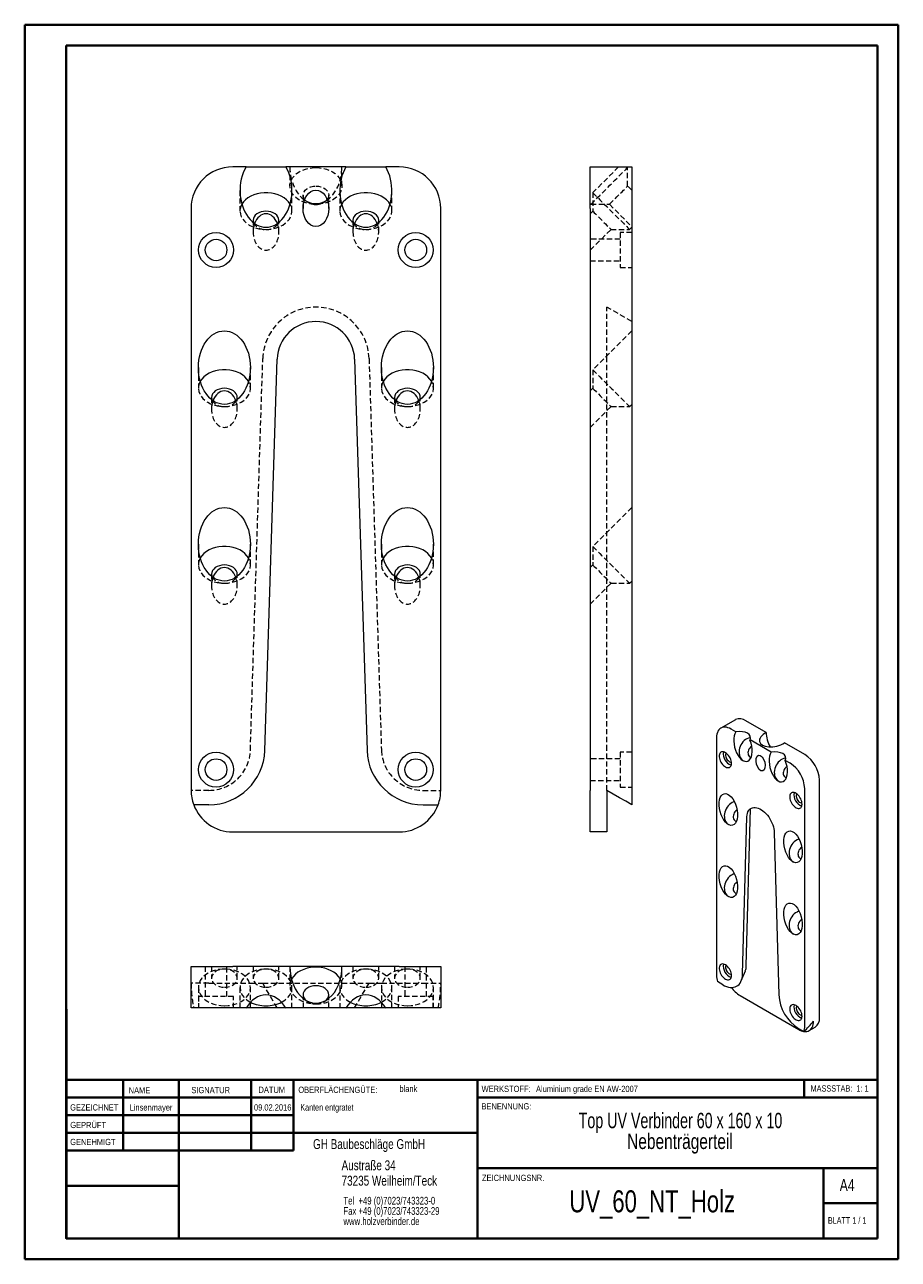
# Model space of a CAD drawing. Header units: millimetres. Extents: x 0 to 353, y 0 to 297.
# Tile 1 of 2: x 0 to 210, y 0 to 297. Entities that reach past the tile are written whole.
import ezdxf

# ---------------------------------------------------------------- set-up
doc = ezdxf.new("R2010")
doc.units = ezdxf.units.MM
doc.linetypes.add('HIDDEN', pattern=[1.905, 1.27, -0.635])
doc.styles.add('SLDTEXTSTYLE0', font='TXT', dxfattribs={"width": 0.75})
doc.styles.add('SLDTEXTSTYLE1', font='TXT', dxfattribs={"width": 0.681818})
doc.styles.add('SLDTEXTSTYLE2', font='TXT', dxfattribs={"width": 0.7})
doc.styles.add('SLDTEXTSTYLE3', font='TXT', dxfattribs={"width": 0.691667})

# ---------------------------------------------------------------- blocks, each defined once
blk = doc.blocks.new('SW_NOTE_0')
at = {"color": 0, "linetype": 'Continuous', "lineweight": 0, "char_height": 1.8521, "attachment_point": 1, "style": 'SLDTEXTSTYLE0'}
for s, insert in [('Tel  +49 (0)7023/743323-0', (0, 2.39)), ('Fax +49 (0)7023/743323-29', (0, -0.08)), ('www.holzverbinder.de', (0, -2.55))]:
    blk.add_mtext(s, dxfattribs=dict(at, insert=insert))

msp = doc.modelspace()

# ---------------------------------------------------------------- linework, layer by layer
at = {"color": 7, "linetype": 'Continuous', "lineweight": 40}
for p, q in [((0.08, 0.21), (0.08, 297.21)), ((0.08, 297.21), (210.08, 297.21)), ((210.08, 0.21), (210.08, 297.21)), ((210.08, 292.21), (210.08, 297.21)), ((10.08, 292.21), (205.08, 292.21)), ((10.08, 5.21), (10.08, 292.21)), ((205.08, 5.21), (205.08, 292.21)), ((10.11, 60.37), (10.11, 5.12)), ((205.08, 43.37), (10.11, 43.37)), ((23.71, 43.37), (23.71, 26.37)), ((37.1, 43.37), (37.1, 5.12)), ((54.51, 43.37), (54.51, 26.38)), ((64.71, 26.39), (64.71, 43.37)), ((108.91, 43.37), (108.91, 5.12)), ((187.47, 39.12), (187.47, 43.37)), ((64.71, 39.1), (10.11, 39.1)), ((205.08, 39.12), (108.91, 39.12)), ((64.71, 34.87), (10.11, 34.87)), ((108.91, 30.62), (10.11, 30.62)), ((64.71, 26.39), (10.11, 26.37)), ((108.91, 22.12), (205.08, 22.12)), ((192.08, 5.21), (192.08, 22.21)), ((37.1, 17.87), (10.11, 17.87)), ((10.11, 13.71), (10.08, 13.71)), ((205.08, 13.71), (192.08, 13.71)), ((10.11, 9.46), (10.08, 9.46)), ((10.08, 5.21), (205.08, 5.21)), ((205.08, 5.21), (180.99, 5.21)), ((0.08, 0.21), (210.08, 0.21))]:
    msp.add_line(p, q, dxfattribs=at)
at = {"color": 7, "linetype": 'Continuous', "lineweight": 15}
for p, q in [((53.3, 263.02), (50.08, 263.02)), ((53.3, 263.02), (62.87, 263.02)), ((77.3, 263.02), (62.87, 263.02)), ((77.3, 263.02), (86.87, 263.02)), ((90.08, 263.02), (86.87, 263.02)), ((136.01, 263.02), (146.01, 263.02)), ((136.01, 253.02), (136.01, 263.02)), ((146.01, 263.02), (146.01, 253.02)), ((40.08, 253.02), (40.08, 113.02)), ((100.08, 113.02), (100.08, 253.02)), ((136.01, 253.02), (136.01, 113.02)), ((146.01, 253.02), (146.01, 113.02)), ((57.8, 122.6), (60.77, 216.79)), ((79.39, 216.79), (82.37, 122.6)), ((170.95, 130.03), (167.42, 127.99)), ((171.05, 127.09), (169.91, 127.75)), ((178.31, 126.98), (173.45, 129.79)), ((166.38, 125.7), (166.38, 68.55)), ((179.54, 122.19), (174.44, 125.14)), ((187.59, 121.62), (182.73, 124.43)), ((174.51, 120.99), (174.67, 120.91)), ((184.06, 119.58), (182.92, 120.24)), ((182.99, 116.09), (183.15, 116.01)), ((136.01, 103.02), (136.01, 113.02)), ((140.01, 113.02), (140.01, 103.02)), ((146.01, 113.02), (146.01, 109.56)), ((187.59, 56.3), (187.59, 113.46)), ((191.13, 58.34), (191.13, 115.5)), ((44.34, 109.56), (40.7, 109.56)), ((95.83, 109.56), (99.46, 109.56)), ((173.54, 70.82), (174.59, 108.66)), ((170.97, 105.63), (171.13, 105.55)), ((172.64, 68.84), (173.69, 106.69)), ((50.08, 103.02), (90.08, 103.02)), ((140.01, 103.02), (136.01, 103.02)), ((180.28, 102.89), (181.33, 63.82)), ((186.53, 96.65), (186.69, 96.57)), ((170.97, 88.28), (171.13, 88.2)), ((186.53, 79.3), (186.69, 79.22)), ((40.08, 60.67), (40.08, 70.67)), ((40.08, 70.67), (50.08, 70.67)), ((63.83, 70.67), (50.08, 70.67)), ((76.33, 70.67), (63.83, 70.67)), ((90.08, 70.67), (76.33, 70.67)), ((90.08, 70.67), (100.08, 70.67)), ((100.08, 70.67), (100.08, 60.67)), ((172.33, 67.23), (173.31, 69.62)), ((167.88, 66.26), (166.6, 67.01)), ((172.04, 63.65), (186.18, 55.48)), ((50.08, 60.67), (40.08, 60.67)), ((53.3, 60.67), (50.08, 60.67)), ((62.87, 60.67), (53.3, 60.67)), ((77.3, 60.67), (62.87, 60.67)), ((86.87, 60.67), (77.3, 60.67)), ((90.08, 60.67), (86.87, 60.67)), ((100.08, 60.67), (90.08, 60.67)), ((186.09, 55.75), (187.37, 55.01)), ((188.68, 55.24), (190.09, 56.05))]:
    msp.add_line(p, q, dxfattribs=at)
at = {"color": 7, "linetype": 'HIDDEN', "lineweight": 0}
for p, q in [((63.83, 263.02), (63.83, 258.42)), ((76.33, 258.42), (76.33, 263.02)), ((142.85, 263.02), (136.64, 256.81)), ((145.02, 262.84), (144.85, 263.02)), ((145.02, 258.39), (145.02, 262.84)), ((51.83, 257.34), (51.83, 252.39)), ((64.33, 252.39), (64.33, 257.34)), ((66.98, 256.2), (66.98, 253.02)), ((73.18, 253.02), (73.18, 256.2)), ((75.83, 257.34), (75.83, 252.39)), ((88.33, 252.39), (88.33, 257.34)), ((136.64, 256.81), (136.64, 252.35)), ((146.01, 257.4), (145.02, 258.39)), ((136.01, 254.18), (136.18, 254.01)), ((136.18, 254.01), (140.64, 254.01)), ((140.64, 254.01), (146.01, 248.64)), ((54.98, 250.16), (54.98, 247.34)), ((61.18, 247.34), (61.18, 250.16)), ((78.98, 250.16), (78.98, 247.34)), ((85.18, 247.34), (85.18, 250.16)), ((136.64, 252.35), (136.01, 251.72)), ((136.01, 242.95), (141.02, 247.97)), ((141.02, 247.97), (145.48, 247.97)), ((143.21, 247.22), (143.21, 238.82)), ((146.01, 247.22), (143.21, 247.22)), ((145.48, 247.97), (146.01, 248.5)), ((143.21, 245.62), (136.01, 245.62)), ((136.01, 240.42), (143.21, 240.42)), ((143.21, 238.82), (146.01, 238.82)), ((140.01, 216.9), (140.01, 229.27)), ((146.01, 225.81), (140.01, 229.27)), ((146.01, 223.56), (136.64, 214.19)), ((54.33, 122.7), (57.31, 216.9)), ((82.86, 216.9), (85.83, 122.7)), ((140.01, 122.7), (140.01, 216.9)), ((41.83, 214.72), (41.83, 209.77)), ((54.33, 209.77), (54.33, 214.72)), ((85.83, 214.72), (85.83, 209.77)), ((98.33, 209.77), (98.33, 214.72)), ((136.64, 214.19), (136.64, 209.74)), ((136.64, 209.74), (136.01, 209.1)), ((44.98, 207.55), (44.98, 204.72)), ((51.18, 204.72), (51.18, 207.55)), ((88.98, 207.55), (88.98, 204.72)), ((95.18, 204.72), (95.18, 207.55)), ((136.01, 200.34), (141.03, 205.35)), ((141.03, 205.35), (145.48, 205.35)), ((145.48, 205.35), (146.01, 205.88)), ((146.01, 181.06), (136.64, 171.69)), ((41.83, 172.22), (41.83, 167.27)), ((54.33, 167.27), (54.33, 172.22)), ((85.83, 172.22), (85.83, 167.27)), ((98.33, 167.27), (98.33, 172.22)), ((136.64, 171.69), (136.64, 167.24)), ((136.64, 167.24), (136.01, 166.6)), ((44.98, 165.05), (44.98, 162.22)), ((51.18, 162.22), (51.18, 165.05)), ((88.98, 165.05), (88.98, 162.22)), ((95.18, 162.22), (95.18, 165.05)), ((145.48, 162.85), (146.01, 163.38)), ((136.01, 157.84), (141.03, 162.85)), ((141.03, 162.85), (145.48, 162.85)), ((140.01, 113.02), (140.01, 122.7)), ((143.21, 122.22), (143.21, 113.82)), ((146.01, 122.22), (143.21, 122.22)), ((143.21, 120.62), (136.01, 120.62)), ((44.34, 113.02), (40.08, 113.02)), ((95.83, 113.02), (100.08, 113.02)), ((136.01, 115.42), (143.21, 115.42)), ((143.21, 113.82), (146.01, 113.82)), ((43.48, 70.67), (43.48, 63.47)), ((44.98, 70.67), (44.98, 67.84)), ((48.68, 63.47), (48.68, 70.67)), ((51.18, 67.84), (51.18, 70.67)), ((54.98, 70.67), (54.98, 67.85)), ((61.18, 67.85), (61.18, 70.67)), ((63.83, 70.67), (63.83, 66.07)), ((76.33, 66.07), (76.33, 70.67)), ((78.98, 70.67), (78.98, 67.85)), ((85.18, 67.85), (85.18, 70.67)), ((88.98, 70.67), (88.98, 67.84)), ((91.48, 70.67), (91.48, 63.47)), ((95.18, 67.84), (95.18, 70.67)), ((96.68, 63.47), (96.68, 70.67)), ((44.34, 66.67), (40.08, 66.67)), ((41.83, 65.61), (41.83, 60.67)), ((44.34, 66.67), (54.33, 66.67)), ((51.83, 65.62), (51.83, 60.67)), ((54.33, 66.67), (57.31, 66.67)), ((54.33, 60.67), (54.33, 65.61)), ((60.77, 60.67), (57.31, 66.67)), ((57.31, 66.67), (82.86, 66.67)), ((64.33, 60.67), (64.33, 65.62)), ((75.83, 65.62), (75.83, 60.67)), ((79.39, 60.67), (82.86, 66.67)), ((82.86, 66.67), (85.83, 66.67)), ((85.83, 66.67), (95.83, 66.67)), ((85.83, 65.61), (85.83, 60.67)), ((88.33, 60.67), (88.33, 65.62)), ((95.83, 66.67), (100.08, 66.67)), ((98.33, 60.67), (98.33, 65.61)), ((50.28, 63.47), (41.88, 63.47)), ((41.88, 63.47), (41.88, 60.67)), ((50.28, 60.67), (50.28, 63.47)), ((66.98, 63.84), (66.98, 60.67)), ((73.18, 60.67), (73.18, 63.84)), ((98.28, 63.47), (89.88, 63.47)), ((89.88, 63.47), (89.88, 60.67)), ((98.28, 60.67), (98.28, 63.47))]:
    msp.add_line(p, q, dxfattribs=at)
at = {"color": 7, "linetype": 'Continuous', "lineweight": 0}
for p, q in [((64.71, 39.12), (10.11, 39.12)), ((23.71, 5.21), (23.71, 5.12)), ((54.51, 5.21), (54.51, 5.12))]:
    msp.add_line(p, q, dxfattribs=at)
at = {"color": 7, "linetype": 'HIDDEN', "lineweight": 0, "flags": 128}
for points in [[(70.08, 262.84), (70.95, 262.8), (71.81, 262.67), (72.63, 262.46), (73.4, 262.17), (74.1, 261.81), (74.73, 261.38), (75.26, 260.9), (75.7, 260.36), (76.03, 259.79), (76.24, 259.19), (76.33, 258.58), (76.3, 257.96), (76.15, 257.36), (75.88, 256.77), (75.5, 256.21), (75.01, 255.7), (74.42, 255.25), (73.76, 254.85), (73.02, 254.52), (72.22, 254.27), (71.38, 254.1), (70.52, 254.02), (69.65, 254.02), (68.78, 254.1), (67.95, 254.27), (67.15, 254.52), (66.41, 254.85), (65.74, 255.25), (65.16, 255.7), (64.67, 256.21), (64.29, 256.77), (64.02, 257.36), (63.87, 257.96), (63.84, 258.58), (63.93, 259.19), (64.14, 259.79), (64.47, 260.36), (64.9, 260.9), (65.44, 261.38), (66.07, 261.81), (66.77, 262.17), (67.54, 262.46), (68.36, 262.67), (69.21, 262.8), (70.08, 262.84)], [(136.18, 254.01), (136.19, 254.02), (136.28, 254.1), (136.45, 254.27), (136.7, 254.52), (137.03, 254.85), (137.42, 255.25), (137.88, 255.7), (138.39, 256.21), (138.95, 256.77), (139.53, 257.36), (140.14, 257.96), (140.76, 258.58), (141.37, 259.19), (141.97, 259.79), (142.54, 260.36), (143.07, 260.9), (143.56, 261.38), (143.99, 261.81), (144.35, 262.17), (144.64, 262.46), (144.85, 262.67), (144.98, 262.8), (145.02, 262.84)], [(67.37, 255.14), (67.22, 255.36), (67.04, 255.77), (66.98, 256.2), (67.04, 256.62), (67.22, 257.04), (67.51, 257.41), (67.89, 257.75), (68.36, 258.02), (68.9, 258.22), (69.48, 258.35), (70.08, 258.39)], [(70.08, 258.39), (70.69, 258.35), (71.27, 258.22), (71.81, 258.02), (72.28, 257.75), (72.66, 257.41), (72.95, 257.04), (73.12, 256.62), (73.18, 256.2), (73.12, 255.77), (72.95, 255.36), (72.8, 255.14)], [(136.64, 256.81), (136.65, 256.8), (136.73, 256.71), (136.9, 256.54), (137.16, 256.29), (137.48, 255.96), (137.88, 255.57), (138.34, 255.11), (138.85, 254.6), (139.4, 254.04), (139.99, 253.46), (140.6, 252.85), (141.21, 252.23), (141.83, 251.62), (142.42, 251.02), (142.99, 250.45), (143.53, 249.92), (144.01, 249.43), (144.44, 249), (144.81, 248.64), (145.09, 248.35), (145.31, 248.14), (145.43, 248.01), (145.48, 247.97), (145.48, 247.97)], [(140.64, 254.01), (140.68, 254.05), (140.81, 254.17), (141.01, 254.37), (141.28, 254.65), (141.61, 254.98), (141.99, 255.36), (142.4, 255.77), (142.83, 256.2), (143.26, 256.62), (143.67, 257.04), (144.05, 257.41), (144.38, 257.75), (144.65, 258.02), (144.86, 258.22), (144.98, 258.35), (145.02, 258.39), (145.02, 258.39)], [(52.29, 254.04), (52.02, 253.46), (51.87, 252.85), (51.84, 252.23), (51.93, 251.62), (52.14, 251.02), (52.47, 250.45), (52.9, 249.92), (53.44, 249.43), (54.07, 249), (54.77, 248.64), (55.54, 248.35), (56.36, 248.14), (57.21, 248.01), (58.08, 247.97)], [(58.08, 247.97), (58.95, 248.01), (59.81, 248.14), (60.63, 248.35), (61.4, 248.64), (62.1, 249), (62.73, 249.43), (63.26, 249.92), (63.7, 250.45), (64.03, 251.02), (64.24, 251.62), (64.33, 252.23), (64.3, 252.85), (64.15, 253.46), (63.88, 254.04)], [(76.29, 254.04), (76.02, 253.46), (75.87, 252.85), (75.84, 252.23), (75.93, 251.62), (76.14, 251.02), (76.47, 250.45), (76.9, 249.92), (77.44, 249.43), (78.07, 249), (78.77, 248.64), (79.54, 248.35), (80.36, 248.14), (81.21, 248.01), (82.08, 247.97)], [(82.08, 247.97), (82.95, 248.01), (83.81, 248.14), (84.63, 248.35), (85.4, 248.64), (86.1, 249), (86.73, 249.43), (87.26, 249.92), (87.7, 250.45), (88.03, 251.02), (88.24, 251.62), (88.33, 252.23), (88.3, 252.85), (88.15, 253.46), (87.88, 254.04)], [(136.64, 252.35), (136.68, 252.31), (136.81, 252.19), (137.01, 251.98), (137.28, 251.71), (137.61, 251.38), (137.99, 251), (138.4, 250.59), (138.83, 250.16), (139.26, 249.73), (139.67, 249.32), (140.05, 248.94), (140.38, 248.61), (140.65, 248.34), (140.86, 248.13), (140.98, 248.01), (141.02, 247.97), (141.02, 247.97)], [(136.64, 214.19), (136.65, 214.18), (136.74, 214.1), (136.91, 213.93), (137.16, 213.68), (137.49, 213.35), (137.88, 212.95), (138.34, 212.49), (138.85, 211.98), (139.41, 211.43), (139.99, 210.84), (140.6, 210.24), (141.22, 209.62), (141.83, 209.01), (142.43, 208.41), (143, 207.84), (143.53, 207.3), (144.02, 206.82), (144.45, 206.39), (144.81, 206.03), (145.1, 205.74), (145.31, 205.53), (145.44, 205.4), (145.48, 205.35)], [(42.28, 211.42), (42.02, 210.84), (41.87, 210.24), (41.84, 209.62), (41.93, 209.01), (42.14, 208.41), (42.47, 207.84), (42.9, 207.3), (43.44, 206.82), (44.07, 206.39), (44.77, 206.03), (45.54, 205.74), (46.36, 205.53), (47.21, 205.4), (48.08, 205.35)], [(48.08, 205.35), (48.95, 205.4), (49.81, 205.53), (50.63, 205.74), (51.4, 206.03), (52.1, 206.39), (52.73, 206.82), (53.26, 207.3), (53.7, 207.84), (54.03, 208.41), (54.24, 209.01), (54.33, 209.62), (54.3, 210.24), (54.15, 210.84), (53.88, 211.42)], [(86.28, 211.42), (86.02, 210.84), (85.87, 210.24), (85.84, 209.62), (85.93, 209.01), (86.14, 208.41), (86.47, 207.84), (86.9, 207.3), (87.44, 206.82), (88.07, 206.39), (88.77, 206.03), (89.54, 205.74), (90.36, 205.53), (91.21, 205.4), (92.08, 205.35)], [(92.08, 205.35), (92.95, 205.4), (93.81, 205.53), (94.63, 205.74), (95.4, 206.03), (96.1, 206.39), (96.73, 206.82), (97.26, 207.3), (97.7, 207.84), (98.03, 208.41), (98.24, 209.01), (98.33, 209.62), (98.3, 210.24), (98.15, 210.84), (97.88, 211.42)], [(136.64, 209.74), (136.68, 209.7), (136.81, 209.57), (137.01, 209.37), (137.28, 209.1), (137.62, 208.76), (137.99, 208.39), (138.41, 207.97), (138.83, 207.55), (139.26, 207.12), (139.67, 206.71), (140.05, 206.33), (140.38, 206), (140.66, 205.72), (140.86, 205.52), (140.98, 205.4), (141.03, 205.35)], [(136.64, 171.69), (136.65, 171.68), (136.74, 171.6), (136.91, 171.43), (137.16, 171.18), (137.49, 170.85), (137.88, 170.45), (138.34, 169.99), (138.85, 169.48), (139.41, 168.93), (139.99, 168.34), (140.6, 167.74), (141.22, 167.12), (141.83, 166.51), (142.43, 165.91), (143, 165.34), (143.53, 164.8), (144.02, 164.32), (144.45, 163.89), (144.81, 163.53), (145.1, 163.24), (145.31, 163.03), (145.44, 162.9), (145.48, 162.85)], [(42.28, 168.92), (42.02, 168.34), (41.87, 167.74), (41.84, 167.12), (41.93, 166.51), (42.14, 165.91), (42.47, 165.34), (42.9, 164.8), (43.44, 164.32), (44.07, 163.89), (44.77, 163.53), (45.54, 163.24), (46.36, 163.03), (47.21, 162.9), (48.08, 162.85)], [(48.08, 162.85), (48.95, 162.9), (49.81, 163.03), (50.63, 163.24), (51.4, 163.53), (52.1, 163.89), (52.73, 164.32), (53.26, 164.8), (53.7, 165.34), (54.03, 165.91), (54.24, 166.51), (54.33, 167.12), (54.3, 167.74), (54.15, 168.34), (53.88, 168.92)], [(86.28, 168.92), (86.02, 168.34), (85.87, 167.74), (85.84, 167.12), (85.93, 166.51), (86.14, 165.91), (86.47, 165.34), (86.9, 164.8), (87.44, 164.32), (88.07, 163.89), (88.77, 163.53), (89.54, 163.24), (90.36, 163.03), (91.21, 162.9), (92.08, 162.85)], [(92.08, 162.85), (92.95, 162.9), (93.81, 163.03), (94.63, 163.24), (95.4, 163.53), (96.1, 163.89), (96.73, 164.32), (97.26, 164.8), (97.7, 165.34), (98.03, 165.91), (98.24, 166.51), (98.33, 167.12), (98.3, 167.74), (98.15, 168.34), (97.88, 168.92)], [(136.64, 167.24), (136.68, 167.2), (136.81, 167.07), (137.01, 166.87), (137.28, 166.6), (137.62, 166.26), (137.99, 165.89), (138.41, 165.47), (138.83, 165.05), (139.26, 164.62), (139.67, 164.21), (140.05, 163.83), (140.38, 163.5), (140.66, 163.22), (140.86, 163.02), (140.98, 162.9), (141.03, 162.85)], [(48.08, 61.19), (48.95, 61.24), (49.81, 61.37), (50.63, 61.58), (51.4, 61.87), (52.1, 62.23), (52.73, 62.66), (53.26, 63.14), (53.7, 63.68), (54.03, 64.25), (54.24, 64.85), (54.33, 65.46), (54.3, 66.08), (54.15, 66.68), (53.88, 67.27), (53.5, 67.82), (53.01, 68.34), (52.42, 68.79), (51.76, 69.19), (51.02, 69.52), (50.22, 69.77), (49.38, 69.94), (48.52, 70.02), (47.65, 70.02), (46.78, 69.94), (45.95, 69.77), (45.15, 69.52), (44.41, 69.19), (43.74, 68.79), (43.16, 68.34), (42.67, 67.82), (42.29, 67.27), (42.02, 66.68), (41.87, 66.08), (41.84, 65.46), (41.93, 64.85), (42.14, 64.25), (42.47, 63.68), (42.9, 63.14), (43.44, 62.66), (44.07, 62.23), (44.77, 61.87), (45.54, 61.58), (46.36, 61.37), (47.21, 61.24), (48.08, 61.19)], [(48.08, 65.65), (48.69, 65.69), (49.27, 65.82), (49.81, 66.02), (50.28, 66.29), (50.66, 66.62), (50.95, 67), (51.12, 67.41), (51.18, 67.84), (51.12, 68.27), (50.95, 68.68), (50.66, 69.06), (50.28, 69.39), (49.81, 69.66), (49.27, 69.87), (48.69, 69.99), (48.08, 70.03), (47.48, 69.99), (46.9, 69.87), (46.36, 69.66), (45.89, 69.39), (45.51, 69.06), (45.22, 68.68), (45.04, 68.27), (44.98, 67.84), (45.04, 67.41), (45.22, 67), (45.51, 66.62), (45.89, 66.29), (46.36, 66.02), (46.9, 65.82), (47.48, 65.69), (48.08, 65.65)], [(61.82, 62.07), (62.1, 62.23), (62.73, 62.66), (63.26, 63.15), (63.7, 63.68), (64.03, 64.25), (64.24, 64.85), (64.33, 65.46), (64.3, 66.08), (64.15, 66.69), (63.88, 67.27), (63.5, 67.83), (63.01, 68.34), (62.42, 68.8), (61.76, 69.19), (61.02, 69.52), (60.22, 69.77), (59.38, 69.94), (58.52, 70.03), (57.65, 70.03), (56.78, 69.94), (55.95, 69.77), (55.15, 69.52), (54.41, 69.19), (53.74, 68.8), (53.16, 68.34), (52.67, 67.83), (52.29, 67.27), (52.02, 66.69), (51.87, 66.08), (51.84, 65.46), (51.93, 64.85), (52.14, 64.25), (52.47, 63.68), (52.9, 63.15), (53.44, 62.66), (54.07, 62.23), (54.35, 62.07)], [(58.08, 65.65), (58.69, 65.7), (59.27, 65.82), (59.81, 66.02), (60.28, 66.3), (60.66, 66.63), (60.95, 67.01), (61.12, 67.42), (61.18, 67.85), (61.12, 68.27), (60.95, 68.68), (60.66, 69.06), (60.28, 69.4), (59.81, 69.67), (59.27, 69.87), (58.69, 70), (58.08, 70.04), (57.48, 70), (56.9, 69.87), (56.36, 69.67), (55.89, 69.4), (55.51, 69.06), (55.22, 68.68), (55.04, 68.27), (54.98, 67.85), (55.04, 67.42), (55.22, 67.01), (55.51, 66.63), (55.89, 66.3), (56.36, 66.02), (56.9, 65.82), (57.48, 65.7), (58.08, 65.65)], [(85.82, 62.07), (86.1, 62.23), (86.73, 62.66), (87.26, 63.15), (87.7, 63.68), (88.03, 64.25), (88.24, 64.85), (88.33, 65.46), (88.3, 66.08), (88.15, 66.69), (87.88, 67.27), (87.5, 67.83), (87.01, 68.34), (86.42, 68.8), (85.76, 69.19), (85.02, 69.52), (84.22, 69.77), (83.38, 69.94), (82.52, 70.03), (81.65, 70.03), (80.78, 69.94), (79.95, 69.77), (79.15, 69.52), (78.41, 69.19), (77.74, 68.8), (77.16, 68.34), (76.67, 67.83), (76.29, 67.27), (76.02, 66.69), (75.87, 66.08), (75.84, 65.46), (75.93, 64.85), (76.14, 64.25), (76.47, 63.68), (76.9, 63.15), (77.44, 62.66), (78.07, 62.23), (78.35, 62.07)], [(82.08, 65.65), (82.69, 65.7), (83.27, 65.82), (83.81, 66.02), (84.28, 66.3), (84.66, 66.63), (84.95, 67.01), (85.12, 67.42), (85.18, 67.85), (85.12, 68.27), (84.95, 68.68), (84.66, 69.06), (84.28, 69.4), (83.81, 69.67), (83.27, 69.87), (82.69, 70), (82.08, 70.04), (81.48, 70), (80.9, 69.87), (80.36, 69.67), (79.89, 69.4), (79.51, 69.06), (79.22, 68.68), (79.04, 68.27), (78.98, 67.85), (79.04, 67.42), (79.22, 67.01), (79.51, 66.63), (79.89, 66.3), (80.36, 66.02), (80.9, 65.82), (81.48, 65.7), (82.08, 65.65)], [(92.08, 61.19), (92.95, 61.24), (93.81, 61.37), (94.63, 61.58), (95.4, 61.87), (96.1, 62.23), (96.73, 62.66), (97.26, 63.14), (97.7, 63.68), (98.03, 64.25), (98.24, 64.85), (98.33, 65.46), (98.3, 66.08), (98.15, 66.68), (97.88, 67.27), (97.5, 67.82), (97.01, 68.34), (96.42, 68.79), (95.76, 69.19), (95.02, 69.52), (94.22, 69.77), (93.38, 69.94), (92.52, 70.02), (91.65, 70.02), (90.78, 69.94), (89.95, 69.77), (89.15, 69.52), (88.41, 69.19), (87.74, 68.79), (87.16, 68.34), (86.67, 67.82), (86.29, 67.27), (86.02, 66.68), (85.87, 66.08), (85.84, 65.46), (85.93, 64.85), (86.14, 64.25), (86.47, 63.68), (86.9, 63.14), (87.44, 62.66), (88.07, 62.23), (88.77, 61.87), (89.54, 61.58), (90.36, 61.37), (91.21, 61.24), (92.08, 61.19)], [(92.08, 65.65), (92.69, 65.69), (93.27, 65.82), (93.81, 66.02), (94.28, 66.29), (94.66, 66.62), (94.95, 67), (95.12, 67.41), (95.18, 67.84), (95.12, 68.27), (94.95, 68.68), (94.66, 69.06), (94.28, 69.39), (93.81, 69.66), (93.27, 69.87), (92.69, 69.99), (92.08, 70.03), (91.48, 69.99), (90.9, 69.87), (90.36, 69.66), (89.89, 69.39), (89.51, 69.06), (89.22, 68.68), (89.04, 68.27), (88.98, 67.84), (89.04, 67.41), (89.22, 67), (89.51, 66.62), (89.89, 66.29), (90.36, 66.02), (90.9, 65.82), (91.48, 65.69), (92.08, 65.65)], [(64.22, 67.6), (64.02, 67.14), (63.87, 66.53), (63.84, 65.92), (63.93, 65.3), (64.14, 64.71), (64.47, 64.13), (64.9, 63.6), (65.44, 63.11), (66.07, 62.69), (66.77, 62.32), (67.54, 62.03), (68.36, 61.82), (69.21, 61.7), (70.08, 61.65)], [(70.08, 61.65), (70.95, 61.7), (71.81, 61.82), (72.63, 62.03), (73.4, 62.32), (74.1, 62.69), (74.73, 63.11), (75.26, 63.6), (75.7, 64.13), (76.03, 64.71), (76.24, 65.3), (76.33, 65.92), (76.3, 66.53), (76.15, 67.14), (75.95, 67.6)]]:
    msp.add_lwpolyline(points, dxfattribs=at)
at = {"color": 7, "linetype": 'Continuous', "lineweight": 15, "flags": 128}
for points in [[(63.88, 254.04), (63.88, 254.04), (63.5, 254.6), (63.01, 255.11), (62.42, 255.57), (61.76, 255.96), (61.02, 256.29), (60.22, 256.54), (59.38, 256.71), (58.52, 256.8), (57.65, 256.8), (56.78, 256.71), (55.95, 256.54), (55.15, 256.29), (54.41, 255.96), (53.74, 255.57), (53.16, 255.11), (52.67, 254.6), (52.29, 254.04), (52.29, 254.04)], [(87.88, 254.04), (87.88, 254.04), (87.5, 254.6), (87.01, 255.11), (86.42, 255.57), (85.76, 255.96), (85.02, 256.29), (84.22, 256.54), (83.38, 256.71), (82.52, 256.8), (81.65, 256.8), (80.78, 256.71), (79.95, 256.54), (79.15, 256.29), (78.41, 255.96), (77.74, 255.57), (77.16, 255.11), (76.67, 254.6), (76.29, 254.04), (76.29, 254.04)], [(61.07, 249.57), (61.12, 249.73), (61.18, 250.16), (61.12, 250.59), (60.95, 251), (60.66, 251.38), (60.28, 251.71), (59.81, 251.98), (59.27, 252.19), (58.69, 252.31), (58.08, 252.35), (57.48, 252.31), (56.9, 252.19), (56.36, 251.98), (55.89, 251.71), (55.51, 251.38), (55.22, 251), (55.04, 250.59), (54.98, 250.16), (55.04, 249.73), (55.1, 249.57)], [(85.07, 249.57), (85.12, 249.73), (85.18, 250.16), (85.12, 250.59), (84.95, 251), (84.66, 251.38), (84.28, 251.71), (83.81, 251.98), (83.27, 252.19), (82.69, 252.31), (82.08, 252.35), (81.48, 252.31), (80.9, 252.19), (80.36, 251.98), (79.89, 251.71), (79.51, 251.38), (79.22, 251), (79.04, 250.59), (78.98, 250.16), (79.04, 249.73), (79.1, 249.57)], [(53.88, 211.42), (53.88, 211.43), (53.5, 211.98), (53.01, 212.49), (52.42, 212.95), (51.76, 213.35), (51.02, 213.68), (50.22, 213.93), (49.38, 214.1), (48.52, 214.18), (47.65, 214.18), (46.78, 214.1), (45.95, 213.93), (45.15, 213.68), (44.41, 213.35), (43.74, 212.95), (43.16, 212.49), (42.67, 211.98), (42.29, 211.43), (42.28, 211.42)], [(97.88, 211.42), (97.88, 211.43), (97.5, 211.98), (97.01, 212.49), (96.42, 212.95), (95.76, 213.35), (95.02, 213.68), (94.22, 213.93), (93.38, 214.1), (92.52, 214.18), (91.65, 214.18), (90.78, 214.1), (89.95, 213.93), (89.15, 213.68), (88.41, 213.35), (87.74, 212.95), (87.16, 212.49), (86.67, 211.98), (86.29, 211.43), (86.28, 211.42)], [(51.07, 206.95), (51.12, 207.12), (51.18, 207.55), (51.12, 207.97), (50.95, 208.39), (50.66, 208.76), (50.28, 209.1), (49.81, 209.37), (49.27, 209.57), (48.69, 209.7), (48.08, 209.74), (47.48, 209.7), (46.9, 209.57), (46.36, 209.37), (45.89, 209.1), (45.51, 208.76), (45.22, 208.39), (45.04, 207.97), (44.98, 207.55), (45.04, 207.12), (45.1, 206.95)], [(95.07, 206.95), (95.12, 207.12), (95.18, 207.55), (95.12, 207.97), (94.95, 208.39), (94.66, 208.76), (94.28, 209.1), (93.81, 209.37), (93.27, 209.57), (92.69, 209.7), (92.08, 209.74), (91.48, 209.7), (90.9, 209.57), (90.36, 209.37), (89.89, 209.1), (89.51, 208.76), (89.22, 208.39), (89.04, 207.97), (88.98, 207.55), (89.04, 207.12), (89.1, 206.95)], [(53.88, 168.92), (53.88, 168.93), (53.5, 169.48), (53.01, 169.99), (52.42, 170.45), (51.76, 170.85), (51.02, 171.18), (50.22, 171.43), (49.38, 171.6), (48.52, 171.68), (47.65, 171.68), (46.78, 171.6), (45.95, 171.43), (45.15, 171.18), (44.41, 170.85), (43.74, 170.45), (43.16, 169.99), (42.67, 169.48), (42.29, 168.93), (42.28, 168.92)], [(97.88, 168.92), (97.88, 168.93), (97.5, 169.48), (97.01, 169.99), (96.42, 170.45), (95.76, 170.85), (95.02, 171.18), (94.22, 171.43), (93.38, 171.6), (92.52, 171.68), (91.65, 171.68), (90.78, 171.6), (89.95, 171.43), (89.15, 171.18), (88.41, 170.85), (87.74, 170.45), (87.16, 169.99), (86.67, 169.48), (86.29, 168.93), (86.28, 168.92)], [(51.07, 164.45), (51.12, 164.62), (51.18, 165.05), (51.12, 165.47), (50.95, 165.89), (50.66, 166.26), (50.28, 166.6), (49.81, 166.87), (49.27, 167.07), (48.69, 167.2), (48.08, 167.24), (47.48, 167.2), (46.9, 167.07), (46.36, 166.87), (45.89, 166.6), (45.51, 166.26), (45.22, 165.89), (45.04, 165.47), (44.98, 165.05), (45.04, 164.62), (45.1, 164.45)], [(95.07, 164.45), (95.12, 164.62), (95.18, 165.05), (95.12, 165.47), (94.95, 165.89), (94.66, 166.26), (94.28, 166.6), (93.81, 166.87), (93.27, 167.07), (92.69, 167.2), (92.08, 167.24), (91.48, 167.2), (90.9, 167.07), (90.36, 166.87), (89.89, 166.6), (89.51, 166.26), (89.22, 165.89), (89.04, 165.47), (88.98, 165.05), (89.04, 164.62), (89.1, 164.45)], [(169.91, 127.75), (169.52, 127.95), (169.13, 128.1), (168.75, 128.19), (168.38, 128.23), (168.03, 128.21), (167.71, 128.13), (167.41, 127.99), (167.15, 127.8), (166.92, 127.56), (166.73, 127.27), (166.58, 126.94), (166.47, 126.56), (166.4, 126.15), (166.38, 125.7)], [(174.56, 125.74), (174.46, 125.72), (174.08, 125.62), (173.71, 125.45), (173.36, 125.24), (173.03, 124.98), (172.73, 124.67), (172.46, 124.33), (172.23, 123.96), (172.05, 123.57), (171.91, 123.16), (171.82, 122.74), (171.79, 122.33), (171.81, 121.92), (171.88, 121.53), (172, 121.16), (172.17, 120.83), (172.38, 120.53), (172.64, 120.28), (172.84, 120.13)], [(169.99, 119.54), (169.96, 119.84), (169.9, 120.16), (169.8, 120.48), (169.66, 120.81), (169.48, 121.12), (169.28, 121.41), (169.05, 121.67), (168.81, 121.89), (168.56, 122.07), (168.31, 122.21), (168.07, 122.29), (167.83, 122.31), (167.62, 122.29), (167.43, 122.2), (167.27, 122.07), (167.15, 121.88), (167.06, 121.66), (167.02, 121.4), (167.02, 121.11), (167.06, 120.79), (167.15, 120.47), (167.27, 120.15), (167.43, 119.83), (167.62, 119.53), (167.83, 119.25), (168.07, 119.01), (168.31, 118.81), (168.56, 118.65), (168.81, 118.54), (169.05, 118.49), (169.28, 118.49), (169.48, 118.54), (169.66, 118.65), (169.8, 118.81), (169.9, 119.02), (169.96, 119.26), (169.99, 119.54)], [(168.71, 121.98), (168.7, 121.97), (168.62, 121.81), (168.58, 121.61), (168.58, 121.38), (168.62, 121.13), (168.7, 120.88), (168.82, 120.62), (168.97, 120.39), (169.15, 120.18), (169.34, 120.01), (169.54, 119.88), (169.74, 119.8), (169.92, 119.78), (169.97, 119.79)], [(174.86, 123.63), (174.8, 123.6), (174.56, 123.43), (174.36, 123.21), (174.18, 122.96), (174.05, 122.69), (173.97, 122.4), (173.94, 122.11), (173.96, 121.83), (174.03, 121.56), (174.15, 121.33), (174.31, 121.13), (174.51, 120.99)], [(183.05, 120.84), (182.94, 120.82), (182.57, 120.72), (182.2, 120.56), (181.85, 120.34), (181.52, 120.08), (181.21, 119.78), (180.94, 119.44), (180.72, 119.06), (180.53, 118.67), (180.39, 118.26), (180.31, 117.84), (180.27, 117.43), (180.29, 117.02), (180.36, 116.63), (180.48, 116.26), (180.65, 115.93), (180.87, 115.63), (181.12, 115.38), (181.32, 115.23)], [(183.34, 118.73), (183.29, 118.7), (183.05, 118.53), (182.84, 118.31), (182.67, 118.06), (182.54, 117.79), (182.46, 117.5), (182.42, 117.21), (182.44, 116.93), (182.51, 116.66), (182.63, 116.43), (182.79, 116.24), (182.99, 116.09)], [(146.01, 109.56), (144.55, 110.4), (143.05, 111.26), (141.54, 112.14), (140.01, 113.02)], [(170.67, 110.3), (170.55, 110.26), (170.18, 110.1), (169.82, 109.88), (169.49, 109.62), (169.19, 109.32), (168.92, 108.98), (168.69, 108.6), (168.51, 108.21), (168.37, 107.8), (168.29, 107.38), (168.25, 106.97), (168.27, 106.56), (168.34, 106.17), (168.46, 105.81), (168.63, 105.47), (168.85, 105.17), (169.1, 104.92), (169.3, 104.77)], [(186.96, 109.74), (186.93, 110.04), (186.87, 110.36), (186.77, 110.69), (186.63, 111.01), (186.45, 111.32), (186.25, 111.61), (186.02, 111.87), (185.78, 112.1), (185.53, 112.28), (185.28, 112.41), (185.04, 112.49), (184.8, 112.52), (184.59, 112.49), (184.4, 112.41), (184.24, 112.27), (184.12, 112.09), (184.03, 111.86), (183.99, 111.6), (183.99, 111.31), (184.03, 111), (184.12, 110.67), (184.24, 110.35), (184.4, 110.03), (184.59, 109.73), (184.8, 109.45), (185.04, 109.21), (185.28, 109.01), (185.53, 108.85), (185.78, 108.74), (186.02, 108.69), (186.25, 108.69), (186.45, 108.75), (186.63, 108.86), (186.77, 109.02), (186.87, 109.22), (186.93, 109.47), (186.96, 109.74)], [(185.68, 112.18), (185.67, 112.17), (185.59, 112.01), (185.55, 111.81), (185.55, 111.58), (185.59, 111.34), (185.67, 111.08), (185.79, 110.83), (185.95, 110.59), (186.12, 110.38), (186.31, 110.21), (186.51, 110.08), (186.71, 110.01), (186.89, 109.99), (186.94, 109.99)], [(171.32, 108.27), (171.26, 108.24), (171.03, 108.07), (170.82, 107.85), (170.65, 107.6), (170.52, 107.33), (170.43, 107.04), (170.4, 106.75), (170.42, 106.47), (170.49, 106.21), (170.61, 105.97), (170.77, 105.78), (170.97, 105.63)], [(173.69, 106.69), (173.73, 107.1), (173.8, 107.48), (173.92, 107.83), (174.08, 108.13), (174.27, 108.39), (174.5, 108.6), (174.76, 108.76), (175.05, 108.86), (175.37, 108.91), (175.71, 108.91), (176.06, 108.85), (176.43, 108.74), (176.8, 108.57), (177.17, 108.36), (177.55, 108.09), (177.91, 107.78), (178.27, 107.43), (178.6, 107.05), (178.92, 106.63), (179.21, 106.19), (179.47, 105.73), (179.7, 105.25), (179.9, 104.77), (180.05, 104.29), (180.17, 103.81), (180.24, 103.34), (180.28, 102.89)], [(186.23, 101.32), (186.1, 101.28), (185.73, 101.12), (185.38, 100.9), (185.05, 100.64), (184.75, 100.34), (184.48, 100), (184.25, 99.62), (184.07, 99.23), (183.93, 98.82), (183.84, 98.4), (183.81, 97.99), (183.83, 97.58), (183.9, 97.19), (184.02, 96.82), (184.19, 96.49), (184.4, 96.19), (184.66, 95.94), (184.86, 95.79)], [(186.88, 99.29), (186.82, 99.26), (186.58, 99.09), (186.38, 98.87), (186.2, 98.62), (186.07, 98.35), (185.99, 98.06), (185.96, 97.77), (185.98, 97.49), (186.05, 97.22), (186.16, 96.99), (186.33, 96.8), (186.53, 96.65)], [(170.67, 92.95), (170.55, 92.91), (170.18, 92.74), (169.82, 92.53), (169.49, 92.27), (169.19, 91.97), (168.92, 91.62), (168.69, 91.25), (168.51, 90.86), (168.37, 90.45), (168.29, 90.03), (168.25, 89.62), (168.27, 89.21), (168.34, 88.82), (168.46, 88.45), (168.63, 88.12), (168.85, 87.82), (169.1, 87.57), (169.3, 87.42)], [(171.32, 90.92), (171.26, 90.89), (171.03, 90.72), (170.82, 90.5), (170.65, 90.25), (170.52, 89.98), (170.43, 89.69), (170.4, 89.4), (170.42, 89.12), (170.49, 88.85), (170.61, 88.62), (170.77, 88.43), (170.97, 88.28)], [(186.23, 83.97), (186.1, 83.93), (185.73, 83.76), (185.38, 83.55), (185.05, 83.29), (184.75, 82.98), (184.48, 82.64), (184.25, 82.27), (184.07, 81.88), (183.93, 81.47), (183.84, 81.05), (183.81, 80.64), (183.83, 80.23), (183.9, 79.84), (184.02, 79.47), (184.19, 79.14), (184.4, 78.84), (184.66, 78.59), (184.86, 78.44)], [(186.88, 81.94), (186.82, 81.91), (186.58, 81.74), (186.38, 81.52), (186.2, 81.27), (186.07, 81), (185.99, 80.71), (185.96, 80.42), (185.98, 80.14), (186.05, 79.87), (186.16, 79.64), (186.33, 79.44), (186.53, 79.3)], [(169.99, 68.51), (169.96, 68.81), (169.9, 69.13), (169.8, 69.45), (169.66, 69.77), (169.48, 70.08), (169.28, 70.37), (169.05, 70.63), (168.81, 70.86), (168.56, 71.04), (168.31, 71.17), (168.07, 71.25), (167.83, 71.28), (167.62, 71.25), (167.43, 71.17), (167.27, 71.03), (167.15, 70.85), (167.06, 70.62), (167.02, 70.36), (167.02, 70.07), (167.06, 69.76), (167.15, 69.44), (167.27, 69.11), (167.43, 68.8), (167.62, 68.49), (167.83, 68.22), (168.07, 67.97), (168.31, 67.77), (168.56, 67.61), (168.81, 67.51), (169.05, 67.45), (169.28, 67.45), (169.48, 67.51), (169.66, 67.62), (169.8, 67.78), (169.9, 67.98), (169.96, 68.23), (169.99, 68.51)], [(75.95, 67.6), (75.88, 67.73), (75.5, 68.28), (75.01, 68.79), (74.42, 69.25), (73.76, 69.65), (73.02, 69.97), (72.22, 70.22), (71.38, 70.39), (70.52, 70.48), (69.65, 70.48), (68.78, 70.39), (67.95, 70.22), (67.15, 69.97), (66.41, 69.65), (65.74, 69.25), (65.16, 68.79), (64.67, 68.28), (64.29, 67.73), (64.22, 67.6)], [(167.88, 66.26), (168.34, 66.03), (168.79, 65.84), (169.24, 65.71), (169.67, 65.63), (170.09, 65.62), (170.48, 65.65), (170.85, 65.75), (171.2, 65.9), (171.51, 66.11), (171.79, 66.36), (172.03, 66.67), (172.24, 67.02), (172.4, 67.42), (172.53, 67.86), (172.61, 68.33), (172.64, 68.84)], [(168.71, 70.94), (168.7, 70.94), (168.62, 70.78), (168.58, 70.58), (168.58, 70.35), (168.62, 70.1), (168.7, 69.84), (168.82, 69.59), (168.97, 69.35), (169.15, 69.14), (169.34, 68.97), (169.54, 68.85), (169.74, 68.77), (169.92, 68.75), (169.97, 68.75)], [(72.63, 62.6), (72.66, 62.63), (72.95, 63.01), (73.12, 63.42), (73.18, 63.84), (73.12, 64.27), (72.95, 64.68), (72.66, 65.06), (72.28, 65.39), (71.81, 65.67), (71.27, 65.87), (70.69, 65.99), (70.08, 66.04), (69.48, 65.99), (68.9, 65.87), (68.36, 65.67), (67.89, 65.39), (67.51, 65.06), (67.22, 64.68), (67.04, 64.27), (66.98, 63.84), (67.04, 63.42), (67.22, 63.01), (67.51, 62.63), (67.53, 62.6)], [(186.96, 58.71), (186.93, 59.01), (186.87, 59.33), (186.77, 59.65), (186.63, 59.98), (186.45, 60.29), (186.25, 60.58), (186.02, 60.84), (185.78, 61.06), (185.53, 61.24), (185.28, 61.38), (185.04, 61.46), (184.8, 61.48), (184.59, 61.45), (184.4, 61.37), (184.24, 61.24), (184.12, 61.05), (184.03, 60.83), (183.99, 60.57), (183.99, 60.28), (184.03, 59.96), (184.12, 59.64), (184.24, 59.32), (184.4, 59), (184.59, 58.7), (184.8, 58.42), (185.04, 58.18), (185.28, 57.97), (185.53, 57.82), (185.78, 57.71), (186.02, 57.66), (186.25, 57.66), (186.45, 57.71), (186.63, 57.82), (186.77, 57.98), (186.87, 58.19), (186.93, 58.43), (186.96, 58.71)], [(185.68, 61.15), (185.67, 61.14), (185.59, 60.98), (185.55, 60.78), (185.55, 60.55), (185.59, 60.3), (185.67, 60.05), (185.79, 59.79), (185.95, 59.56), (186.12, 59.35), (186.31, 59.18), (186.51, 59.05), (186.71, 58.97), (186.89, 58.95), (186.94, 58.96)], [(187.39, 55.03), (187.71, 55), (188.06, 55.02), (188.38, 55.1), (188.68, 55.24), (188.94, 55.42), (189.17, 55.67), (189.36, 55.96), (189.52, 56.29), (189.63, 56.67), (189.69, 57.08), (189.71, 57.52)]]:
    msp.add_lwpolyline(points, dxfattribs=at)
at = {"color": 7, "linetype": 'Continuous', "lineweight": 15}
for centre, radius in [((46.08, 243.02), 4.2), ((94.08, 243.02), 4.2), ((46.08, 243.02), 2.6), ((94.08, 243.02), 2.6), ((46.08, 118.02), 4.2), ((94.08, 118.02), 4.2), ((46.08, 118.02), 2.6), ((94.08, 118.02), 2.6)]:
    msp.add_circle(centre, radius, dxfattribs=at)
for centre, radius, start, end in [((50.08, 253.02), 10, 90, 180), ((90.08, 253.02), 10, 0, 90), ((70.08, 257.7), 3.73, 223.3355, 316.6645), ((70.08, 216.49), 9.32, 1.8106, 178.1894), ((171.98, 127.66), 2.59, 55.2808, 113.4087), ((44.34, 123.02), 13.46, 270, 358.1894), ((95.83, 123.02), 13.46, 181.8106, 270), ((170.88, 121.77), 2.86, 169.5905, 250.4041), ((179.95, 113.13), 7.64, 2.4534, 57.5466), ((183.49, 115.17), 7.64, 2.4534, 57.5466), ((50.08, 113.02), 10, 180, 200.2679), ((90.08, 113.02), 10, 339.7321, 0), ((187.85, 111.97), 2.86, 169.5905, 250.4041), ((50.08, 113.02), 10, 200.2679, 270), ((90.08, 113.02), 10, 270, 339.7321), ((172.34, 68.61), 5.96, 180.5854, 195.5884), ((170.88, 70.74), 2.86, 169.5905, 250.4041), ((170.22, 70.84), 3.32, 338.4827, 359.6265), ((175.61, 69.48), 6.84, 214.4006, 238.4938), ((191.7, 64.5), 10.39, 183.7327, 237.3127), ((58, 69.26), 8.06, 243.0502, 270.5678), ((58.18, 69.2), 8, 269.3263, 297.0557), ((82, 69.26), 8.06, 243.0502, 270.5678), ((82.18, 69.2), 8, 269.3263, 297.0557), ((187.85, 60.94), 2.86, 169.5905, 250.4041), ((188.69, 58.07), 2.46, 304.916, 6.3962), ((188.03, 58.58), 3.61, 239.1396, 258.6972), ((184.05, 56.24), 3.54, 339.7215, 0.9855)]:
    msp.add_arc(centre, radius, start, end, dxfattribs=at)
at = {"color": 7, "linetype": 'HIDDEN', "lineweight": 0}
for centre, radius, start, end in [((57.85, 251.12), 3.17, 209.3618, 274.1364), ((58.4, 250.97), 3.02, 264.0378, 332.4639), ((81.85, 251.12), 3.17, 209.3618, 274.1364), ((82.4, 250.97), 3.02, 264.0378, 332.4639), ((70.08, 216.49), 12.78, 1.8106, 178.1894), ((47.86, 208.51), 3.17, 209.4936, 274.1238), ((48.4, 208.36), 3.02, 264.0554, 332.3272), ((91.86, 208.51), 3.17, 209.4936, 274.1238), ((92.4, 208.36), 3.02, 264.0553, 332.3273), ((47.86, 166.01), 3.17, 209.4936, 274.1237), ((48.4, 165.86), 3.02, 264.0557, 332.3271), ((91.86, 166.01), 3.17, 209.4936, 274.1237), ((92.4, 165.86), 3.02, 264.0556, 332.3272), ((44.34, 123.02), 10, 270, 358.1894), ((95.83, 123.02), 10, 181.8106, 270), ((69.97, 65.26), 3.61, 227.4921, 271.7935), ((70.22, 65.21), 3.56, 267.8666, 312.8478)]:
    msp.add_arc(centre, radius, start, end, dxfattribs=at)
at = {"color": 7, "linetype": 'Continuous', "lineweight": 15}
for centre, major_axis, ratio, start_param, end_param in [((58.08, 257.34), (0, 8.84), 0.707107, 0.872362, 5.410823), ((82.08, 257.34), (0, 8.84), 0.707107, 0.872362, 5.410823), ((70.08, 263.02), (0, 8.84), 0.707107, 2.721161, 3.562025), ((58.08, 247.34), (0, 4.38), 0.707107, 0, 1.082993), ((58.08, 247.34), (0, 4.38), 0.707107, 5.200192, 6.283185), ((82.08, 247.34), (0, 4.38), 0.707107, 0, 1.082993), ((82.08, 247.34), (0, 4.38), 0.707107, 5.200192, 6.283185), ((48.08, 204.72), (0, 4.38), 0.707107, 0, 1.082993), ((48.08, 204.72), (0, 4.38), 0.707107, 5.200192, 6.283185), ((92.08, 204.72), (0, 4.38), 0.707107, 0, 1.082993), ((92.08, 204.72), (0, 4.38), 0.707107, 5.200192, 6.283185), ((48.08, 162.22), (0, 4.38), 0.707107, 0, 1.082993), ((48.08, 162.22), (0, 4.38), 0.707107, 5.200192, 6.283185), ((92.08, 162.22), (0, 4.38), 0.707107, 0, 1.082993), ((92.08, 162.22), (0, 4.38), 0.707107, 5.200192, 6.283185), ((172.74, 123.79), (-1.02, 3.79), 0.517638, 0.39478, 4.933242), ((170.73, 124.95), (3.79, 1.02), 0.51759, 5.88852, 7.633244), ((180.52, 125.7), (3.79, 1.02), 0.51759, 2.048493, 5.190086), ((180.52, 125.7), (-1.02, 3.79), 0.517638, 1.093215, 2.048378), ((181.23, 118.89), (-1.02, 3.79), 0.517638, 0.39478, 4.933242), ((179.22, 120.05), (3.79, 1.02), 0.51759, 5.88852, 7.633244), ((70.08, 70.67), (0, 8.84), 0.707107, 1.570796, 4.712389), ((58.08, 54.98), (0, -8.84), 0.707107, 2.269231, 4.013954), ((82.08, 54.98), (0, -8.84), 0.707107, 2.269231, 4.013954), ((186.18, 59.57), (6.38, 7.44), 0.410743, 4.435416, 4.789157)]:
    msp.add_ellipse(centre, major_axis=major_axis, ratio=ratio, start_param=start_param, end_param=end_param, dxfattribs=at)
at = {"color": 7, "linetype": 'HIDDEN', "lineweight": 0}
for centre, major_axis, ratio, start_param, end_param in [((70.08, 263.02), (0, 8.84), 0.707107, 1.570796, 2.721161), ((70.08, 263.02), (0, 8.84), 0.707107, 3.562025, 4.712389), ((58.08, 247.34), (0, 4.38), 0.707107, 1.082993, 5.200192), ((82.08, 247.34), (0, 4.38), 0.707107, 1.082993, 5.200192), ((48.08, 204.72), (0, 4.38), 0.707107, 1.082993, 5.200192), ((92.08, 204.72), (0, 4.38), 0.707107, 1.082993, 5.200192), ((48.08, 162.22), (0, 4.38), 0.707107, 1.082993, 5.200192), ((92.08, 162.22), (0, 4.38), 0.707107, 1.082993, 5.200192), ((50.08, 66.67), (0, 17.32), 0.57735, 1.570796, 1.924538), ((90.08, 66.67), (0, 17.32), 0.57735, 4.358647, 4.712389)]:
    msp.add_ellipse(centre, major_axis=major_axis, ratio=ratio, start_param=start_param, end_param=end_param, dxfattribs=at)
at = {"color": 7, "linetype": 'Continuous', "lineweight": 15}
for centre, major_axis, ratio in [((70.08, 253.02), (0, 4.38), 0.707107), ((48.08, 214.72), (0, 8.84), 0.707107), ((92.08, 214.72), (0, 8.84), 0.707107), ((48.08, 172.22), (0, 8.84), 0.707107), ((92.08, 172.22), (0, 8.84), 0.707107), ((176.99, 119.58), (-0.5, 1.88), 0.517638), ((169.21, 108.43), (-1.02, 3.79), 0.517638), ((184.76, 99.45), (-1.02, 3.79), 0.517638), ((169.21, 91.08), (-1.02, 3.79), 0.517638), ((184.76, 82.1), (-1.02, 3.79), 0.517638)]:
    msp.add_ellipse(centre, major_axis=major_axis, ratio=ratio, dxfattribs=at)

# ---------------------------------------------------------------- block references
at = {"color": 7, "linetype": 'Continuous', "lineweight": 0}
msp.add_blockref('SW_NOTE_0', (76.7, 12.85), dxfattribs=at)

# ---------------------------------------------------------------- texts
for s, insert, char_height, attachment_point, style in [('NAME', (25.07, 41.62), 1.5, 1, 'SLDTEXTSTYLE0'), ('SIGNATUR', (40.14, 41.68), 1.5, 1, 'SLDTEXTSTYLE0'), ('DATUM', (56.28, 41.74), 1.5, 1, 'SLDTEXTSTYLE0'), ('OBERFLÄCHENGÜTE:', (65.86, 41.74), 1.5, 1, 'SLDTEXTSTYLE0'), ('blank', (90.14, 42.03), 1.587, 1, 'SLDTEXTSTYLE0'), ('WERKSTOFF:', (109.91, 41.96), 1.5, 1, 'SLDTEXTSTYLE0'), ('Aluminium grade EN AW-2007', (122.99, 41.96), 1.5, 1, 'SLDTEXTSTYLE0'), ('MASSSTAB:  1: 1', (188.99, 42.07), 1.5, 1, 'SLDTEXTSTYLE2'), ('GEZEICHNET', (11, 37.51), 1.5, 1, 'SLDTEXTSTYLE0'), ('Linsenmayer', (30.45, 37.5), 1.4986, 2, 'SLDTEXTSTYLE0'), ('09.02.2016', (59.69, 37.5), 1.499, 2, 'SLDTEXTSTYLE0'), ('Kanten entgratet', (66.32, 37.57), 1.5875, 1, 'SLDTEXTSTYLE0'), ('BENENNUNG:', (109.88, 37.77), 1.5, 1, 'SLDTEXTSTYLE0'), ('Top UV Verbinder 60 x 160 x 10', (157.72, 35.46), 3.7042, 2, 'SLDTEXTSTYLE3'), ('GEPRÜFT', (11.03, 33.28), 1.5, 1, 'SLDTEXTSTYLE0'), ('Nebenträgerteil', (157.6, 30.45), 3.7042, 2, 'SLDTEXTSTYLE0'), ('GENEHMIGT', (11.02, 29.19), 1.5, 1, 'SLDTEXTSTYLE0'), ('GH Baubeschläge GmbH', (69.39, 29.13), 2.3813, 1, 'SLDTEXTSTYLE0'), ('Austraße 34', (76.25, 24.02), 2.3813, 1, 'SLDTEXTSTYLE0'), ('73235 Weilheim/Teck', (76.25, 20.32), 2.3813, 1, 'SLDTEXTSTYLE0'), ('ZEICHNUNGSNR.', (110, 20.55), 1.5, 1, 'SLDTEXTSTYLE0'), ('A4', (196, 19.52), 2.91, 1, 'SLDTEXTSTYLE0'), ('UV_60_NT_Holz', (150.92, 16.81), 5.2917, 2, 'SLDTEXTSTYLE0'), ('BLATT 1 / 1', (193.16, 10.36), 1.5875, 1, 'SLDTEXTSTYLE1')]:
    msp.add_mtext(s, dxfattribs=dict(at, insert=insert, char_height=char_height, attachment_point=attachment_point, style=style))

doc.saveas('drawing.dxf')
